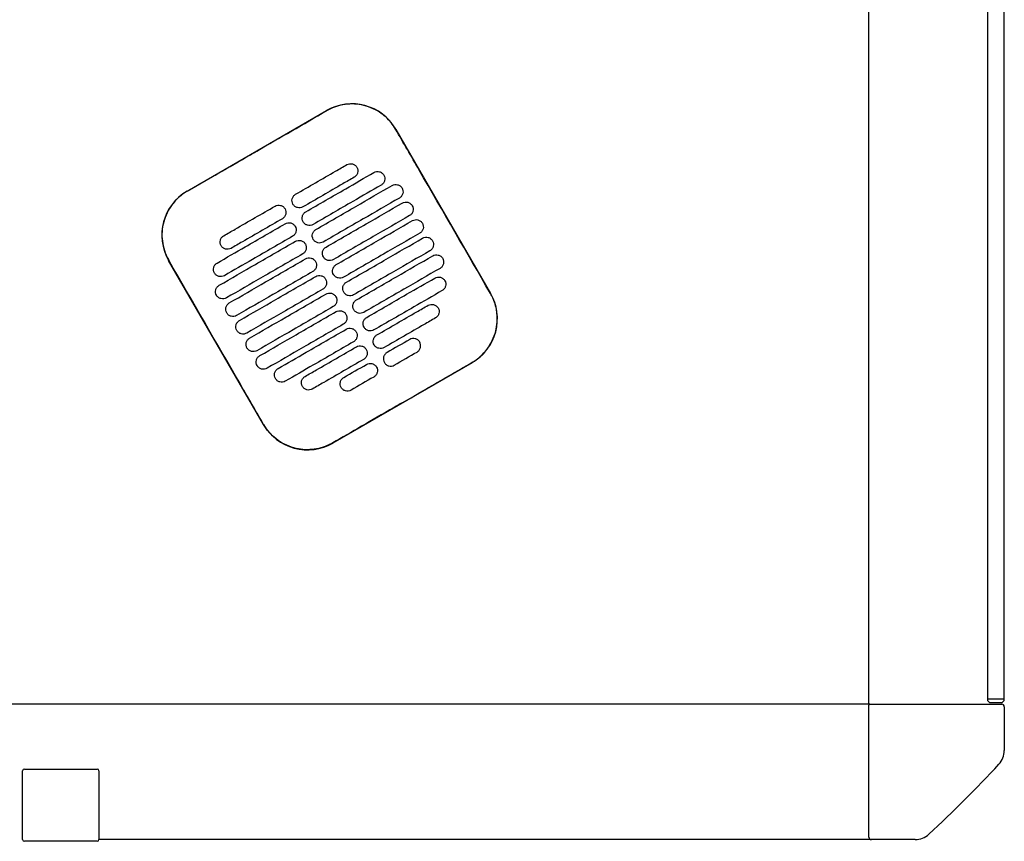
# Model space of a CAD drawing. Header units: metres. Extents: x 15.2 to 54.2, y -39.7 to 1.1.
# Tile 88 of 256: x 30.731 to 31.312, y -31.733 to -31.247. Entities that reach past the tile are written whole.
import ezdxf

# ---------------------------------------------------------------- set-up
doc = ezdxf.new("R2010")
doc.units = ezdxf.units.M
doc.header["$MEASUREMENT"] = 0
doc.layers.add('2D', color=252, linetype='Continuous')

# ---------------------------------------------------------------- blocks, each defined once
blk = doc.blocks.new('2D_QYOS_400')
for p, q in [((1.96999, -1.85795), (1.96999, -0.08)), ((2.03998, -0.97098), (2.03998, -1.85498)), ((2.03998, -0.97098), (2.03998, -1.85498)), ((2.04998, -1.85498), (2.04998, -0.97098)), ((2.04998, -1.85498), (2.04998, -0.97098)), ((1.56723, -1.5547), (1.64949, -1.50718)), ((1.69048, -1.51815), (1.7465, -1.61513)), ((1.61228, -1.69267), (1.55626, -1.59568)), ((1.73553, -1.65612), (1.65327, -1.70364)), ((2.04198, -1.85498), (2.03998, -1.85498)), ((2.04198, -1.85498), (2.03998, -1.85498)), ((2.04798, -1.85498), (2.04198, -1.85498)), ((2.04798, -1.85498), (2.04198, -1.85498)), ((2.04998, -1.85498), (2.04798, -1.85498)), ((2.04998, -1.85498), (2.04798, -1.85498)), ((1.97049, -1.85795), (0.0795, -1.85795)), ((1.96999, -1.93645), (1.96999, -1.85845)), ((1.97049, -1.85795), (2.04849, -1.85795)), ((2.04198, -1.85698), (2.04798, -1.85698)), ((2.04198, -1.85698), (2.04798, -1.85698)), ((2.04999, -1.85945), (2.04999, -1.88526)), ((1.47104, -1.89624), (1.51404, -1.89624)), ((1.51404, -1.89624), (1.51404, -1.89624)), ((1.47004, -1.93794), (1.47004, -1.89724)), ((1.47004, -1.93794), (1.47004, -1.89724)), ((1.51504, -1.89724), (1.51504, -1.93794)), ((1.51504, -1.89724), (1.51504, -1.93794)), ((1.51404, -1.93894), (1.47104, -1.93894)), ((1.51404, -1.93894), (1.51404, -1.93894)), ((1.97149, -1.93795), (1.51504, -1.93794)), ((1.9973, -1.93795), (1.97149, -1.93795))]:
    blk.add_line(p, q)
for centre, radius, start, end in [((1.6645, -1.53316), 0.03, 30.01349, 120.01349), ((1.58224, -1.58068), 0.03, 120.01349, 210.01349), ((1.72052, -1.63014), 0.03, 300.01349, 30.01349), ((1.63826, -1.67766), 0.03, 210.01349, 300.01349), ((2.04198, -1.85498), 0.002, 180, 270), ((2.04198, -1.85498), 0.002, 180, 270), ((2.04798, -1.85498), 0.002, 270, 0), ((2.04798, -1.85498), 0.002, 270, 0), ((1.97049, -1.85845), 0.0005, 90, 180), ((2.04849, -1.85945), 0.0015, 0, 90), ((2.03799, -1.88526), 0.012, 317.12151, 0), ((1.47104, -1.89724), 0.001, 90, 180), ((1.47104, -1.89724), 0.001, 90, 180), ((1.51404, -1.89724), 0.001, 0, 90), ((1.51404, -1.89724), 0.001, 360, 90), ((1.46842, -1.35638), 0.78926, 312.87849, 317.12151), ((1.97149, -1.93645), 0.0015, 180, 270), ((1.9973, -1.92595), 0.012, 270, 312.87849), ((1.47104, -1.93794), 0.001, 180, 270), ((1.47104, -1.93794), 0.001, 180, 270), ((1.51404, -1.93794), 0.001, 270, 360), ((1.51404, -1.93794), 0.001, 270, 0)]:
    blk.add_arc(centre, radius, start, end)
for points, knots in [([(1.69038, -1.51821), (1.68958, -1.51682), (1.68867, -1.51549), (1.68573, -1.51189), (1.68345, -1.50984), (1.67766, -1.50604), (1.67404, -1.50456), (1.66659, -1.50311), (1.66285, -1.50308), (1.65581, -1.50435), (1.65254, -1.50555), (1.64955, -1.50728)], [12.978915, 12.978915, 12.978915, 12.978915, 13.461173, 13.461173, 14.374287, 14.374287, 15.53872, 15.53872, 16.650066, 16.650066, 17.687358, 17.687358, 17.687358, 17.687358]), ([(1.7464, -1.61519), (1.73236, -1.5909), (1.71832, -1.5666), (1.69966, -1.53427), (1.69502, -1.52624), (1.69038, -1.51821)], [1.133412, 1.133412, 1.133412, 1.133412, 2.681586, 2.681586, 3.193366, 3.193366, 3.193366, 3.193366]), ([(1.56729, -1.5548), (1.57788, -1.54868), (1.58891, -1.54232), (1.60438, -1.53338), (1.60642, -1.5322), (1.60842, -1.53105)], [-21.78268, -21.78268, -21.78268, -21.78268, -17.142885, -17.142885, -16.423665, -16.423665, -16.423665, -16.423665]), ([(1.63128, -1.55662), (1.63914, -1.55208), (1.64701, -1.54753), (1.65712, -1.5417), (1.65935, -1.5404), (1.66159, -1.53911)], [0.699452, 0.699452, 0.699452, 0.699452, 3.425217, 3.425217, 4.200582, 4.200582, 4.200582, 4.200582]), ([(1.66159, -1.53911), (1.66202, -1.53887), (1.66256, -1.53865), (1.66374, -1.5385), (1.6643, -1.53854), (1.66537, -1.53882), (1.66589, -1.53907), (1.66685, -1.5398), (1.66722, -1.54026), (1.66746, -1.54069)], [-0.5513873, -0.5513873, -0.5513873, -0.5513873, -0.4031046, -0.4031046, -0.2776919, -0.2776919, -0.1471638, -0.1471638, 0, 0, 0, 0]), ([(1.66746, -1.54069), (1.66771, -1.54111), (1.66793, -1.54166), (1.66807, -1.54285), (1.66804, -1.5434), (1.66776, -1.54448), (1.6675, -1.54499), (1.66678, -1.54595), (1.66632, -1.54631), (1.66589, -1.54656)], [-0.5553355, -0.5553355, -0.5553355, -0.5553355, -0.4045594, -0.4045594, -0.278267, -0.278267, -0.1472206, -0.1472206, 0, 0, 0, 0]), ([(1.66589, -1.54656), (1.66366, -1.54785), (1.66142, -1.54914), (1.65131, -1.55498), (1.64345, -1.55953), (1.63558, -1.56407)], [2.649916, 2.649916, 2.649916, 2.649916, 3.425249, 3.425249, 6.151046, 6.151046, 6.151046, 6.151046]), ([(1.63728, -1.56701), (1.64515, -1.56247), (1.65301, -1.55792), (1.66644, -1.55017), (1.672, -1.54696), (1.67755, -1.54375)], [0.699452, 0.699452, 0.699452, 0.699452, 3.42526, 3.42526, 5.350619, 5.350619, 5.350619, 5.350619]), ([(1.67755, -1.54375), (1.67798, -1.54351), (1.67852, -1.54329), (1.67971, -1.54314), (1.68026, -1.54318), (1.68133, -1.54346), (1.68185, -1.54371), (1.68281, -1.54444), (1.68318, -1.5449), (1.68342, -1.54532)], [-0.5514247, -0.5514247, -0.5514247, -0.5514247, -0.4031161, -0.4031161, -0.2776965, -0.2776965, -0.1471644, -0.1471644, 0, 0, 0, 0]), ([(1.68342, -1.54532), (1.68367, -1.54575), (1.68389, -1.5463), (1.68403, -1.54749), (1.684, -1.54804), (1.68372, -1.54911), (1.68346, -1.54963), (1.68274, -1.55059), (1.68228, -1.55095), (1.68185, -1.5512)], [-0.5553006, -0.5553006, -0.5553006, -0.5553006, -0.4045498, -0.4045498, -0.2782639, -0.2782639, -0.1472208, -0.1472208, 0, 0, 0, 0]), ([(1.68185, -1.5512), (1.6763, -1.55441), (1.67074, -1.55762), (1.65732, -1.56537), (1.64945, -1.56992), (1.64158, -1.57446)], [1.499949, 1.499949, 1.499949, 1.499949, 3.425284, 3.425284, 6.151116, 6.151116, 6.151116, 6.151116]), ([(1.64328, -1.57741), (1.65115, -1.57286), (1.65902, -1.56832), (1.67403, -1.55964), (1.68117, -1.55552), (1.68832, -1.55139)], [0.699452, 0.699452, 0.699452, 0.699452, 3.425292, 3.425292, 5.900643, 5.900643, 5.900643, 5.900643]), ([(1.68832, -1.55139), (1.68874, -1.55115), (1.68929, -1.55093), (1.69047, -1.55078), (1.69102, -1.55082), (1.6921, -1.5511), (1.69262, -1.55135), (1.69358, -1.55208), (1.69394, -1.55254), (1.69419, -1.55296)], [-0.5514376, -0.5514376, -0.5514376, -0.5514376, -0.4031217, -0.4031217, -0.2776979, -0.2776979, -0.1471642, -0.1471642, 0, 0, 0, 0]), ([(1.69419, -1.55296), (1.69443, -1.55339), (1.69465, -1.55394), (1.6948, -1.55513), (1.69476, -1.55568), (1.69448, -1.55675), (1.69423, -1.55727), (1.6935, -1.55823), (1.69304, -1.55859), (1.69262, -1.55884)], [-0.5552879, -0.5552879, -0.5552879, -0.5552879, -0.4045447, -0.4045447, -0.2782629, -0.2782629, -0.1472212, -0.1472212, 0, 0, 0, 0]), ([(1.56729, -1.5548), (1.56601, -1.55554), (1.56478, -1.55637), (1.56163, -1.55888), (1.55985, -1.56071), (1.55832, -1.56274), (1.55603, -1.5658), (1.55434, -1.56928), (1.55237, -1.57667), (1.5521, -1.58052), (1.55304, -1.58814), (1.55424, -1.59185), (1.5562, -1.59536), (1.55628, -1.59549), (1.55636, -1.59563)], [17.619777, 17.619777, 17.619777, 17.619777, 18.064718, 18.064718, 18.827754, 18.827754, 18.827754, 19.97637, 19.97637, 21.122539, 21.122539, 22.281306, 22.281306, 22.328075, 22.328075, 22.328075, 22.328075]), ([(1.62971, -1.5625), (1.62946, -1.56207), (1.62924, -1.56152), (1.6291, -1.56033), (1.62913, -1.55978), (1.62941, -1.55871), (1.62967, -1.55819), (1.63039, -1.55723), (1.63085, -1.55687), (1.63128, -1.55662)], [-0.5553984, -0.5553984, -0.5553984, -0.5553984, -0.4045681, -0.4045681, -0.278271, -0.278271, -0.1472202, -0.1472202, 0, 0, 0, 0]), ([(1.69262, -1.55884), (1.68548, -1.56296), (1.67833, -1.56709), (1.66332, -1.57576), (1.65545, -1.58031), (1.64758, -1.58485)], [0.949972, 0.949972, 0.949972, 0.949972, 3.425307, 3.425307, 6.151164, 6.151164, 6.151164, 6.151164]), ([(1.58885, -1.58113), (1.59108, -1.57984), (1.59332, -1.57855), (1.60343, -1.57271), (1.6113, -1.56817), (1.61916, -1.56362)], [2.649852, 2.649852, 2.649852, 2.649852, 3.425217, 3.425217, 6.150982, 6.150982, 6.150982, 6.150982]), ([(1.61916, -1.56362), (1.61959, -1.56338), (1.62013, -1.56316), (1.62132, -1.56301), (1.62187, -1.56305), (1.62294, -1.56333), (1.62346, -1.56358), (1.62442, -1.56431), (1.62479, -1.56477), (1.62503, -1.5652)], [-0.5512944, -0.5512944, -0.5512944, -0.5512944, -0.4030833, -0.4030833, -0.2776787, -0.2776787, -0.1471599, -0.1471599, 0, 0, 0, 0]), ([(1.63558, -1.56407), (1.63515, -1.56431), (1.63461, -1.56453), (1.63343, -1.56468), (1.63287, -1.56464), (1.6318, -1.56436), (1.63128, -1.56411), (1.63032, -1.56338), (1.62995, -1.56292), (1.62971, -1.5625)], [-0.551307, -0.551307, -0.551307, -0.551307, -0.4030846, -0.4030846, -0.2776802, -0.2776802, -0.1471604, -0.1471604, 0, 0, 0, 0]), ([(1.64928, -1.5878), (1.65715, -1.58325), (1.66502, -1.57871), (1.68003, -1.57003), (1.68718, -1.56591), (1.69432, -1.56178)], [0.699452, 0.699452, 0.699452, 0.699452, 3.425313, 3.425313, 5.900643, 5.900643, 5.900643, 5.900643]), ([(1.69432, -1.56178), (1.69474, -1.56154), (1.69529, -1.56132), (1.69647, -1.56117), (1.69703, -1.56121), (1.6981, -1.56149), (1.69862, -1.56174), (1.69958, -1.56247), (1.69994, -1.56293), (1.70019, -1.56336)], [-0.5514273, -0.5514273, -0.5514273, -0.5514273, -0.4031209, -0.4031209, -0.2776962, -0.2776962, -0.1471634, -0.1471634, 0, 0, 0, 0]), ([(1.70019, -1.56336), (1.70043, -1.56378), (1.70065, -1.56433), (1.7008, -1.56552), (1.70077, -1.56607), (1.70048, -1.56715), (1.70023, -1.56766), (1.6995, -1.56862), (1.69905, -1.56898), (1.69862, -1.56923)], [-0.5552955, -0.5552955, -0.5552955, -0.5552955, -0.4045438, -0.4045438, -0.2782634, -0.2782634, -0.1472215, -0.1472215, 0, 0, 0, 0]), ([(1.62503, -1.5652), (1.62528, -1.56562), (1.6255, -1.56617), (1.62565, -1.56736), (1.62561, -1.56791), (1.62533, -1.56899), (1.62508, -1.5695), (1.62435, -1.57046), (1.62389, -1.57082), (1.62346, -1.57107)], [-0.555416, -0.555416, -0.555416, -0.555416, -0.4045716, -0.4045716, -0.2782736, -0.2782736, -0.1472211, -0.1472211, 0, 0, 0, 0]), ([(1.63571, -1.57289), (1.63547, -1.57246), (1.63525, -1.57191), (1.6351, -1.57072), (1.63513, -1.57017), (1.63542, -1.5691), (1.63567, -1.56858), (1.6364, -1.56762), (1.63685, -1.56726), (1.63728, -1.56701)], [-0.5553839, -0.5553839, -0.5553839, -0.5553839, -0.4045626, -0.4045626, -0.2782686, -0.2782686, -0.1472195, -0.1472195, 0, 0, 0, 0]), ([(1.69862, -1.56923), (1.69148, -1.57335), (1.68433, -1.57748), (1.66932, -1.58615), (1.66145, -1.5907), (1.65359, -1.59524)], [0.949998, 0.949998, 0.949998, 0.949998, 3.42532, 3.42532, 6.151189, 6.151189, 6.151189, 6.151189]), ([(1.58489, -1.59728), (1.59045, -1.59407), (1.59601, -1.59086), (1.60943, -1.5831), (1.6173, -1.57856), (1.62517, -1.57401)], [1.499901, 1.499901, 1.499901, 1.499901, 3.42526, 3.42526, 6.151068, 6.151068, 6.151068, 6.151068]), ([(1.62346, -1.57107), (1.6156, -1.57561), (1.60773, -1.58016), (1.59762, -1.586), (1.59539, -1.58729), (1.59315, -1.58858)], [0.699452, 0.699452, 0.699452, 0.699452, 3.425249, 3.425249, 4.200582, 4.200582, 4.200582, 4.200582]), ([(1.62517, -1.57401), (1.62559, -1.57377), (1.62614, -1.57355), (1.62732, -1.5734), (1.62787, -1.57344), (1.62895, -1.57372), (1.62947, -1.57397), (1.63042, -1.5747), (1.63079, -1.57516), (1.63103, -1.57559)], [-0.5513075, -0.5513075, -0.5513075, -0.5513075, -0.4030857, -0.4030857, -0.2776792, -0.2776792, -0.1471593, -0.1471593, 0, 0, 0, 0]), ([(1.63103, -1.57559), (1.63128, -1.57601), (1.6315, -1.57656), (1.63165, -1.57775), (1.63161, -1.5783), (1.63133, -1.57938), (1.63108, -1.57989), (1.63035, -1.58085), (1.62989, -1.58121), (1.62947, -1.58146)], [-0.5553971, -0.5553971, -0.5553971, -0.5553971, -0.4045652, -0.4045652, -0.2782705, -0.2782705, -0.1472202, -0.1472202, 0, 0, 0, 0]), ([(1.64158, -1.57446), (1.64116, -1.57471), (1.64061, -1.57492), (1.63943, -1.57507), (1.63887, -1.57504), (1.6378, -1.57475), (1.63728, -1.5745), (1.63632, -1.57377), (1.63596, -1.57331), (1.63571, -1.57289)], [-0.551317, -0.551317, -0.551317, -0.551317, -0.4030867, -0.4030867, -0.2776803, -0.2776803, -0.1471597, -0.1471597, 0, 0, 0, 0]), ([(1.65529, -1.59819), (1.66315, -1.59364), (1.67102, -1.5891), (1.68603, -1.58043), (1.69318, -1.5763), (1.70032, -1.57217)], [0.699452, 0.699452, 0.699452, 0.699452, 3.425322, 3.425322, 5.900643, 5.900643, 5.900643, 5.900643]), ([(1.70032, -1.57217), (1.70075, -1.57193), (1.70129, -1.57171), (1.70248, -1.57156), (1.70303, -1.5716), (1.7041, -1.57188), (1.70462, -1.57213), (1.70558, -1.57286), (1.70595, -1.57332), (1.70619, -1.57375)], [-0.5514137, -0.5514137, -0.5514137, -0.5514137, -0.4031194, -0.4031194, -0.2776944, -0.2776944, -0.1471627, -0.1471627, 0, 0, 0, 0]), ([(1.70619, -1.57375), (1.70644, -1.57417), (1.70666, -1.57472), (1.7068, -1.57591), (1.70677, -1.57646), (1.70649, -1.57754), (1.70623, -1.57805), (1.70551, -1.57901), (1.70505, -1.57937), (1.70462, -1.57962)], [-0.5553078, -0.5553078, -0.5553078, -0.5553078, -0.4045446, -0.4045446, -0.2782647, -0.2782647, -0.147222, -0.147222, 0, 0, 0, 0]), ([(1.58728, -1.58701), (1.58704, -1.58658), (1.58682, -1.58603), (1.58667, -1.58484), (1.5867, -1.58429), (1.58698, -1.58322), (1.58724, -1.5827), (1.58796, -1.58174), (1.58842, -1.58138), (1.58885, -1.58113)], [-0.5554179, -0.5554179, -0.5554179, -0.5554179, -0.4045683, -0.4045683, -0.2782761, -0.2782761, -0.1472238, -0.1472238, 0, 0, 0, 0]), ([(1.62947, -1.58146), (1.6216, -1.586), (1.61373, -1.59055), (1.60031, -1.5983), (1.59475, -1.60151), (1.58919, -1.60472)], [0.699452, 0.699452, 0.699452, 0.699452, 3.425284, 3.425284, 5.350619, 5.350619, 5.350619, 5.350619]), ([(1.64171, -1.58328), (1.64147, -1.58285), (1.64125, -1.5823), (1.6411, -1.58111), (1.64114, -1.58056), (1.64142, -1.57949), (1.64167, -1.57897), (1.6424, -1.57802), (1.64286, -1.57765), (1.64328, -1.57741)], [-0.5553742, -0.5553742, -0.5553742, -0.5553742, -0.4045587, -0.4045587, -0.278267, -0.278267, -0.1472191, -0.1472191, 0, 0, 0, 0]), ([(1.70462, -1.57962), (1.69748, -1.58375), (1.69034, -1.58787), (1.67532, -1.59654), (1.66746, -1.60109), (1.65959, -1.60563)], [0.950001, 0.950001, 0.950001, 0.950001, 3.425322, 3.425322, 6.151192, 6.151192, 6.151192, 6.151192]), ([(1.70633, -1.58256), (1.70675, -1.58232), (1.7073, -1.5821), (1.70848, -1.58195), (1.70903, -1.58199), (1.71011, -1.58227), (1.71063, -1.58252), (1.71158, -1.58325), (1.71195, -1.58371), (1.71219, -1.58414)], [-0.5513969, -0.5513969, -0.5513969, -0.5513969, -0.4031172, -0.4031172, -0.2776925, -0.2776925, -0.1471621, -0.1471621, 0, 0, 0, 0]), ([(1.58613, -1.61042), (1.59328, -1.60629), (1.60042, -1.60216), (1.61543, -1.59349), (1.6233, -1.58895), (1.63117, -1.5844)], [0.949941, 0.949941, 0.949941, 0.949941, 3.425291, 3.425291, 6.151132, 6.151132, 6.151132, 6.151132]), ([(1.59315, -1.58858), (1.59273, -1.58882), (1.59218, -1.58904), (1.591, -1.58919), (1.59044, -1.58915), (1.58937, -1.58887), (1.58885, -1.58862), (1.58789, -1.58789), (1.58752, -1.58743), (1.58728, -1.58701)], [-0.5513007, -0.5513007, -0.5513007, -0.5513007, -0.4030941, -0.4030941, -0.2776814, -0.2776814, -0.1471603, -0.1471603, 0, 0, 0, 0]), ([(1.63117, -1.5844), (1.63159, -1.58416), (1.63214, -1.58394), (1.63332, -1.58379), (1.63387, -1.58383), (1.63495, -1.58411), (1.63547, -1.58436), (1.63643, -1.58509), (1.63679, -1.58555), (1.63704, -1.58598)], [-0.5513173, -0.5513173, -0.5513173, -0.5513173, -0.4030875, -0.4030875, -0.2776797, -0.2776797, -0.147159, -0.147159, 0, 0, 0, 0]), ([(1.63704, -1.58598), (1.63728, -1.5864), (1.6375, -1.58695), (1.63765, -1.58814), (1.63761, -1.58869), (1.63733, -1.58977), (1.63708, -1.59028), (1.63635, -1.59124), (1.63589, -1.5916), (1.63547, -1.59185)], [-0.555383, -0.555383, -0.555383, -0.555383, -0.4045605, -0.4045605, -0.2782682, -0.2782682, -0.1472195, -0.1472195, 0, 0, 0, 0]), ([(1.64758, -1.58485), (1.64716, -1.5851), (1.64661, -1.58531), (1.64543, -1.58546), (1.64488, -1.58543), (1.6438, -1.58515), (1.64328, -1.58489), (1.64232, -1.58416), (1.64196, -1.5837), (1.64171, -1.58328)], [-0.5513236, -0.5513236, -0.5513236, -0.5513236, -0.4030881, -0.4030881, -0.2776804, -0.2776804, -0.1471592, -0.1471592, 0, 0, 0, 0]), ([(1.64772, -1.59367), (1.64747, -1.59325), (1.64725, -1.59269), (1.6471, -1.59151), (1.64714, -1.59095), (1.64742, -1.58988), (1.64767, -1.58936), (1.6484, -1.58841), (1.64886, -1.58804), (1.64928, -1.5878)], [-0.5553693, -0.5553693, -0.5553693, -0.5553693, -0.4045566, -0.4045566, -0.2782661, -0.2782661, -0.1472189, -0.1472189, 0, 0, 0, 0]), ([(1.66129, -1.60858), (1.66916, -1.60403), (1.67702, -1.59949), (1.69204, -1.59082), (1.69918, -1.58669), (1.70633, -1.58256)], [0.699452, 0.699452, 0.699452, 0.699452, 3.425321, 3.425321, 5.900643, 5.900643, 5.900643, 5.900643]), ([(1.71219, -1.58414), (1.71244, -1.58456), (1.71266, -1.58511), (1.71281, -1.5863), (1.71277, -1.58685), (1.71249, -1.58793), (1.71224, -1.58844), (1.71151, -1.5894), (1.71105, -1.58976), (1.71063, -1.59001)], [-0.5553248, -0.5553248, -0.5553248, -0.5553248, -0.4045472, -0.4045472, -0.2782668, -0.2782668, -0.1472227, -0.1472227, 0, 0, 0, 0]), ([(1.63547, -1.59185), (1.6276, -1.59639), (1.61973, -1.60094), (1.60472, -1.60961), (1.59758, -1.61374), (1.59043, -1.61787)], [0.699452, 0.699452, 0.699452, 0.699452, 3.425308, 3.425308, 5.900643, 5.900643, 5.900643, 5.900643]), ([(1.65359, -1.59524), (1.65316, -1.59549), (1.65261, -1.5957), (1.65143, -1.59585), (1.65088, -1.59582), (1.6498, -1.59554), (1.64929, -1.59528), (1.64833, -1.59455), (1.64796, -1.59409), (1.64772, -1.59367)], [-0.5513269, -0.5513269, -0.5513269, -0.5513269, -0.403089, -0.403089, -0.2776804, -0.2776804, -0.1471589, -0.1471589, 0, 0, 0, 0]), ([(1.71063, -1.59001), (1.70348, -1.59414), (1.69634, -1.59826), (1.68133, -1.60694), (1.67346, -1.61148), (1.66559, -1.61603)], [0.949982, 0.949982, 0.949982, 0.949982, 3.425312, 3.425312, 6.151173, 6.151173, 6.151173, 6.151173]), ([(1.66729, -1.61897), (1.67516, -1.61442), (1.68303, -1.60988), (1.69804, -1.60121), (1.70518, -1.59708), (1.71233, -1.59295)], [0.699452, 0.699452, 0.699452, 0.699452, 3.425308, 3.425308, 5.900643, 5.900643, 5.900643, 5.900643]), ([(1.71233, -1.59295), (1.71275, -1.59271), (1.7133, -1.59249), (1.71448, -1.59234), (1.71503, -1.59238), (1.71611, -1.59266), (1.71663, -1.59291), (1.71759, -1.59364), (1.71795, -1.5941), (1.7182, -1.59453)], [-0.5513769, -0.5513769, -0.5513769, -0.5513769, -0.4031143, -0.4031143, -0.2776905, -0.2776905, -0.1471617, -0.1471617, 0, 0, 0, 0]), ([(1.61238, -1.69261), (1.60782, -1.68472), (1.60309, -1.67652), (1.58444, -1.64421), (1.5704, -1.61992), (1.55636, -1.59563)], [-3.18138, -3.18138, -3.18138, -3.18138, -2.673929, -2.673929, -1.133377, -1.133377, -1.133377, -1.133377]), ([(1.58332, -1.60315), (1.58308, -1.60273), (1.58286, -1.60217), (1.58271, -1.60099), (1.58275, -1.60043), (1.58303, -1.59936), (1.58328, -1.59884), (1.58401, -1.59789), (1.58447, -1.59752), (1.58489, -1.59728)], [-0.5553798, -0.5553798, -0.5553798, -0.5553798, -0.4045588, -0.4045588, -0.278273, -0.278273, -0.147224, -0.147224, 0, 0, 0, 0]), ([(1.59213, -1.62081), (1.59928, -1.61668), (1.60642, -1.61256), (1.62143, -1.60388), (1.6293, -1.59934), (1.63717, -1.59479)], [0.949982, 0.949982, 0.949982, 0.949982, 3.425312, 3.425312, 6.151173, 6.151173, 6.151173, 6.151173]), ([(1.63717, -1.59479), (1.63759, -1.59455), (1.63814, -1.59433), (1.63932, -1.59418), (1.63988, -1.59422), (1.64095, -1.5945), (1.64147, -1.59475), (1.64243, -1.59548), (1.64279, -1.59594), (1.64304, -1.59637)], [-0.5513238, -0.5513238, -0.5513238, -0.5513238, -0.4030887, -0.4030887, -0.27768, -0.27768, -0.1471588, -0.1471588, 0, 0, 0, 0]), ([(1.64304, -1.59637), (1.64328, -1.59679), (1.6435, -1.59734), (1.64365, -1.59853), (1.64362, -1.59908), (1.64333, -1.60016), (1.64308, -1.60068), (1.64235, -1.60163), (1.6419, -1.602), (1.64147, -1.60224)], [-0.5553737, -0.5553737, -0.5553737, -0.5553737, -0.4045574, -0.4045574, -0.2782667, -0.2782667, -0.1472191, -0.1472191, 0, 0, 0, 0]), ([(1.65372, -1.60406), (1.65347, -1.60364), (1.65325, -1.60309), (1.65311, -1.6019), (1.65314, -1.60134), (1.65342, -1.60027), (1.65368, -1.59975), (1.6544, -1.5988), (1.65486, -1.59843), (1.65529, -1.59819)], [-0.5553691, -0.5553691, -0.5553691, -0.5553691, -0.4045561, -0.4045561, -0.278266, -0.278266, -0.1472189, -0.1472189, 0, 0, 0, 0]), ([(1.7182, -1.59453), (1.71844, -1.59495), (1.71866, -1.5955), (1.71881, -1.59669), (1.71877, -1.59724), (1.71849, -1.59832), (1.71824, -1.59883), (1.71751, -1.59979), (1.71705, -1.60015), (1.71663, -1.6004)], [-0.5553464, -0.5553464, -0.5553464, -0.5553464, -0.4045515, -0.4045515, -0.2782697, -0.2782697, -0.1472236, -0.1472236, 0, 0, 0, 0]), ([(1.58919, -1.60472), (1.58877, -1.60497), (1.58822, -1.60519), (1.58704, -1.60533), (1.58649, -1.6053), (1.58541, -1.60502), (1.58489, -1.60476), (1.58393, -1.60403), (1.58357, -1.60357), (1.58332, -1.60315)], [-0.5513421, -0.5513421, -0.5513421, -0.5513421, -0.4031061, -0.4031061, -0.2776864, -0.2776864, -0.147161, -0.147161, 0, 0, 0, 0]), ([(1.64147, -1.60224), (1.6336, -1.60679), (1.62574, -1.61133), (1.61072, -1.62), (1.60358, -1.62413), (1.59644, -1.62826)], [0.699452, 0.699452, 0.699452, 0.699452, 3.425321, 3.425321, 5.900643, 5.900643, 5.900643, 5.900643]), ([(1.59814, -1.6312), (1.60528, -1.62707), (1.61242, -1.62295), (1.62744, -1.61427), (1.6353, -1.60973), (1.64317, -1.60518)], [0.950001, 0.950001, 0.950001, 0.950001, 3.425322, 3.425322, 6.151192, 6.151192, 6.151192, 6.151192]), ([(1.64317, -1.60518), (1.6436, -1.60494), (1.64414, -1.60472), (1.64533, -1.60457), (1.64588, -1.60461), (1.64695, -1.60489), (1.64747, -1.60514), (1.64843, -1.60588), (1.6488, -1.60634), (1.64904, -1.60676)], [-0.551327, -0.551327, -0.551327, -0.551327, -0.4030892, -0.4030892, -0.2776802, -0.2776802, -0.1471588, -0.1471588, 0, 0, 0, 0]), ([(1.65959, -1.60563), (1.65916, -1.60588), (1.65862, -1.6061), (1.65744, -1.60624), (1.65688, -1.60621), (1.65581, -1.60593), (1.65529, -1.60567), (1.65433, -1.60494), (1.65396, -1.60448), (1.65372, -1.60406)], [-0.551327, -0.551327, -0.551327, -0.551327, -0.4030892, -0.4030892, -0.2776802, -0.2776802, -0.1471588, -0.1471588, 0, 0, 0, 0]), ([(1.71663, -1.6004), (1.70948, -1.60453), (1.70234, -1.60865), (1.68733, -1.61733), (1.67946, -1.62187), (1.67159, -1.62642)], [0.949941, 0.949941, 0.949941, 0.949941, 3.425292, 3.425292, 6.151132, 6.151132, 6.151132, 6.151132]), ([(1.71357, -1.6061), (1.71399, -1.60585), (1.71454, -1.60563), (1.71572, -1.60548), (1.71627, -1.60552), (1.71735, -1.6058), (1.71787, -1.60605), (1.71883, -1.60679), (1.71919, -1.60725), (1.71944, -1.60767)], [-0.551342, -0.551342, -0.551342, -0.551342, -0.4031061, -0.4031061, -0.2776864, -0.2776864, -0.147161, -0.147161, 0, 0, 0, 0]), ([(1.58456, -1.61629), (1.58432, -1.61587), (1.5841, -1.61532), (1.58395, -1.61413), (1.58399, -1.61358), (1.58427, -1.6125), (1.58452, -1.61198), (1.58525, -1.61103), (1.58571, -1.61066), (1.58613, -1.61042)], [-0.5553462, -0.5553462, -0.5553462, -0.5553462, -0.4045514, -0.4045514, -0.2782696, -0.2782696, -0.1472236, -0.1472236, 0, 0, 0, 0]), ([(1.64904, -1.60676), (1.64929, -1.60718), (1.64951, -1.60773), (1.64965, -1.60892), (1.64962, -1.60948), (1.64934, -1.61055), (1.64908, -1.61107), (1.64836, -1.61202), (1.6479, -1.61239), (1.64747, -1.61263)], [-0.5553691, -0.5553691, -0.5553691, -0.5553691, -0.4045561, -0.4045561, -0.278266, -0.278266, -0.1472189, -0.1472189, 0, 0, 0, 0]), ([(1.65972, -1.61445), (1.65948, -1.61403), (1.65926, -1.61348), (1.65911, -1.61229), (1.65914, -1.61173), (1.65943, -1.61066), (1.65968, -1.61014), (1.66041, -1.60919), (1.66086, -1.60882), (1.66129, -1.60858)], [-0.5553737, -0.5553737, -0.5553737, -0.5553737, -0.4045574, -0.4045574, -0.2782667, -0.2782667, -0.1472191, -0.1472191, 0, 0, 0, 0]), ([(1.67329, -1.62936), (1.68116, -1.62482), (1.68903, -1.62027), (1.70245, -1.61252), (1.70801, -1.60931), (1.71357, -1.6061)], [0.699452, 0.699452, 0.699452, 0.699452, 3.425284, 3.425284, 5.350619, 5.350619, 5.350619, 5.350619]), ([(1.71944, -1.60767), (1.71968, -1.60809), (1.7199, -1.60864), (1.72005, -1.60983), (1.72001, -1.61039), (1.71973, -1.61146), (1.71948, -1.61198), (1.71875, -1.61293), (1.71829, -1.6133), (1.71787, -1.61354)], [-0.55538, -0.55538, -0.55538, -0.55538, -0.4045589, -0.4045589, -0.278273, -0.278273, -0.147224, -0.147224, 0, 0, 0, 0]), ([(1.59043, -1.61787), (1.59001, -1.61811), (1.58946, -1.61833), (1.58828, -1.61848), (1.58773, -1.61844), (1.58665, -1.61816), (1.58613, -1.61791), (1.58517, -1.61717), (1.58481, -1.61672), (1.58456, -1.61629)], [-0.551377, -0.551377, -0.551377, -0.551377, -0.4031143, -0.4031143, -0.2776905, -0.2776905, -0.1471617, -0.1471617, 0, 0, 0, 0]), ([(1.64747, -1.61263), (1.63961, -1.61718), (1.63174, -1.62172), (1.61673, -1.63039), (1.60958, -1.63452), (1.60244, -1.63865)], [0.699452, 0.699452, 0.699452, 0.699452, 3.425322, 3.425322, 5.900643, 5.900643, 5.900643, 5.900643]), ([(1.60414, -1.64159), (1.61128, -1.63746), (1.61843, -1.63334), (1.63344, -1.62467), (1.64131, -1.62012), (1.64918, -1.61558)], [0.949998, 0.949998, 0.949998, 0.949998, 3.42532, 3.42532, 6.151189, 6.151189, 6.151189, 6.151189]), ([(1.64918, -1.61558), (1.6496, -1.61533), (1.65015, -1.61511), (1.65133, -1.61497), (1.65188, -1.615), (1.65296, -1.61528), (1.65348, -1.61554), (1.65443, -1.61627), (1.6548, -1.61673), (1.65504, -1.61715)], [-0.551327, -0.551327, -0.551327, -0.551327, -0.403089, -0.403089, -0.2776804, -0.2776804, -0.1471589, -0.1471589, 0, 0, 0, 0]), ([(1.66559, -1.61603), (1.66517, -1.61627), (1.66462, -1.61649), (1.66344, -1.61664), (1.66288, -1.6166), (1.66181, -1.61632), (1.66129, -1.61607), (1.66033, -1.61533), (1.65997, -1.61487), (1.65972, -1.61445)], [-0.5513238, -0.5513238, -0.5513238, -0.5513238, -0.4030887, -0.4030887, -0.27768, -0.27768, -0.1471588, -0.1471588, 0, 0, 0, 0]), ([(1.71787, -1.61354), (1.71231, -1.61675), (1.70676, -1.61996), (1.69333, -1.62772), (1.68546, -1.63226), (1.6776, -1.63681)], [1.499901, 1.499901, 1.499901, 1.499901, 3.42526, 3.42526, 6.151068, 6.151068, 6.151068, 6.151068]), ([(1.73547, -1.65602), (1.73553, -1.65599), (1.73559, -1.65595), (1.73906, -1.65392), (1.74205, -1.65126), (1.7468, -1.64494), (1.74852, -1.64134), (1.75038, -1.63403), (1.75063, -1.63042), (1.74991, -1.62391), (1.74915, -1.62103), (1.74751, -1.61723), (1.74699, -1.61619), (1.7464, -1.61519)], [8.273299, 8.273299, 8.273299, 8.273299, 8.293543, 8.293543, 9.48086, 9.48086, 10.665623, 10.665623, 11.74288, 11.74288, 12.632334, 12.632334, 12.981673, 12.981673, 12.981673, 12.981673]), ([(1.59057, -1.62668), (1.59032, -1.62626), (1.5901, -1.62571), (1.58995, -1.62452), (1.58999, -1.62397), (1.59027, -1.62289), (1.59052, -1.62237), (1.59125, -1.62142), (1.59171, -1.62106), (1.59213, -1.62081)], [-0.5553245, -0.5553245, -0.5553245, -0.5553245, -0.4045471, -0.4045471, -0.2782667, -0.2782667, -0.1472226, -0.1472226, 0, 0, 0, 0]), ([(1.65504, -1.61715), (1.65529, -1.61757), (1.65551, -1.61812), (1.65566, -1.61931), (1.65562, -1.61987), (1.65534, -1.62094), (1.65509, -1.62146), (1.65436, -1.62241), (1.6539, -1.62278), (1.65348, -1.62302)], [-0.5553693, -0.5553693, -0.5553693, -0.5553693, -0.4045566, -0.4045566, -0.2782661, -0.2782661, -0.1472189, -0.1472189, 0, 0, 0, 0]), ([(1.66572, -1.62484), (1.66548, -1.62442), (1.66526, -1.62387), (1.66511, -1.62268), (1.66515, -1.62213), (1.66543, -1.62105), (1.66568, -1.62053), (1.66641, -1.61958), (1.66687, -1.61921), (1.66729, -1.61897)], [-0.555383, -0.555383, -0.555383, -0.555383, -0.4045604, -0.4045604, -0.2782682, -0.2782682, -0.1472195, -0.1472195, 0, 0, 0, 0]), ([(1.6793, -1.63975), (1.68716, -1.63521), (1.69503, -1.63066), (1.70514, -1.62482), (1.70737, -1.62353), (1.70961, -1.62224)], [0.699452, 0.699452, 0.699452, 0.699452, 3.425249, 3.425249, 4.200582, 4.200582, 4.200582, 4.200582]), ([(1.70961, -1.62224), (1.71004, -1.62199), (1.71058, -1.62178), (1.71176, -1.62163), (1.71232, -1.62166), (1.71339, -1.62195), (1.71391, -1.6222), (1.71487, -1.62293), (1.71524, -1.62339), (1.71548, -1.62381)], [-0.5513007, -0.5513007, -0.5513007, -0.5513007, -0.4030941, -0.4030941, -0.2776814, -0.2776814, -0.1471603, -0.1471603, 0, 0, 0, 0]), ([(1.59644, -1.62826), (1.59601, -1.6285), (1.59546, -1.62872), (1.59428, -1.62887), (1.59373, -1.62883), (1.59265, -1.62855), (1.59214, -1.6283), (1.59118, -1.62757), (1.59081, -1.62711), (1.59057, -1.62668)], [-0.551397, -0.551397, -0.551397, -0.551397, -0.4031173, -0.4031173, -0.2776925, -0.2776925, -0.1471621, -0.1471621, 0, 0, 0, 0]), ([(1.65348, -1.62302), (1.64561, -1.62757), (1.63774, -1.63211), (1.62273, -1.64078), (1.61558, -1.64491), (1.60844, -1.64904)], [0.699452, 0.699452, 0.699452, 0.699452, 3.425313, 3.425313, 5.900643, 5.900643, 5.900643, 5.900643]), ([(1.61014, -1.65198), (1.61729, -1.64786), (1.62443, -1.64373), (1.63944, -1.63506), (1.64731, -1.63051), (1.65518, -1.62597)], [0.949973, 0.949973, 0.949973, 0.949973, 3.425307, 3.425307, 6.151164, 6.151164, 6.151164, 6.151164]), ([(1.65518, -1.62597), (1.6556, -1.62572), (1.65615, -1.6255), (1.65733, -1.62536), (1.65788, -1.62539), (1.65896, -1.62567), (1.65948, -1.62593), (1.66044, -1.62666), (1.6608, -1.62712), (1.66105, -1.62754)], [-0.5513237, -0.5513237, -0.5513237, -0.5513237, -0.4030882, -0.4030882, -0.2776804, -0.2776804, -0.1471592, -0.1471592, 0, 0, 0, 0]), ([(1.66105, -1.62754), (1.66129, -1.62796), (1.66151, -1.62852), (1.66166, -1.6297), (1.66162, -1.63026), (1.66134, -1.63133), (1.66109, -1.63185), (1.66036, -1.6328), (1.6599, -1.63317), (1.65948, -1.63341)], [-0.5553742, -0.5553742, -0.5553742, -0.5553742, -0.4045587, -0.4045587, -0.278267, -0.278267, -0.1472191, -0.1472191, 0, 0, 0, 0]), ([(1.67159, -1.62642), (1.67117, -1.62666), (1.67062, -1.62688), (1.66944, -1.62703), (1.66889, -1.62699), (1.66781, -1.62671), (1.66729, -1.62646), (1.66633, -1.62573), (1.66597, -1.62527), (1.66572, -1.62484)], [-0.5513173, -0.5513173, -0.5513173, -0.5513173, -0.4030875, -0.4030875, -0.2776797, -0.2776797, -0.147159, -0.147159, 0, 0, 0, 0]), ([(1.71548, -1.62381), (1.71573, -1.62424), (1.71595, -1.62479), (1.71609, -1.62598), (1.71606, -1.62653), (1.71578, -1.6276), (1.71552, -1.62812), (1.7148, -1.62907), (1.71434, -1.62944), (1.71391, -1.62969)], [-0.555418, -0.555418, -0.555418, -0.555418, -0.4045683, -0.4045683, -0.2782762, -0.2782762, -0.1472238, -0.1472238, 0, 0, 0, 0]), ([(1.59657, -1.63707), (1.59632, -1.63665), (1.5961, -1.6361), (1.59596, -1.63491), (1.59599, -1.63436), (1.59627, -1.63328), (1.59653, -1.63277), (1.59725, -1.63181), (1.59771, -1.63145), (1.59814, -1.6312)], [-0.5553076, -0.5553076, -0.5553076, -0.5553076, -0.4045445, -0.4045445, -0.2782646, -0.2782646, -0.1472219, -0.1472219, 0, 0, 0, 0]), ([(1.65948, -1.63341), (1.65161, -1.63796), (1.64374, -1.6425), (1.62873, -1.65118), (1.62159, -1.6553), (1.61444, -1.65943)], [0.699452, 0.699452, 0.699452, 0.699452, 3.425292, 3.425292, 5.900643, 5.900643, 5.900643, 5.900643]), ([(1.67173, -1.63523), (1.67148, -1.63481), (1.67126, -1.63426), (1.67111, -1.63307), (1.67115, -1.63252), (1.67143, -1.63144), (1.67168, -1.63092), (1.67241, -1.62997), (1.67287, -1.62961), (1.67329, -1.62936)], [-0.555397, -0.555397, -0.555397, -0.555397, -0.4045652, -0.4045652, -0.2782705, -0.2782705, -0.1472202, -0.1472202, 0, 0, 0, 0]), ([(1.71391, -1.62969), (1.71168, -1.63098), (1.70944, -1.63227), (1.69933, -1.63811), (1.69147, -1.64265), (1.6836, -1.6472)], [2.649852, 2.649852, 2.649852, 2.649852, 3.425217, 3.425217, 6.150983, 6.150983, 6.150983, 6.150983]), ([(1.60244, -1.63865), (1.60201, -1.63889), (1.60147, -1.63911), (1.60029, -1.63926), (1.59973, -1.63922), (1.59866, -1.63894), (1.59814, -1.63869), (1.59718, -1.63796), (1.59681, -1.6375), (1.59657, -1.63707)], [-0.5514139, -0.5514139, -0.5514139, -0.5514139, -0.4031194, -0.4031194, -0.2776944, -0.2776944, -0.1471626, -0.1471626, 0, 0, 0, 0]), ([(1.62091, -1.65962), (1.62646, -1.65641), (1.63202, -1.6532), (1.64544, -1.64545), (1.65331, -1.6409), (1.66118, -1.63636)], [1.499949, 1.499949, 1.499949, 1.499949, 3.425284, 3.425284, 6.151116, 6.151116, 6.151116, 6.151116]), ([(1.66118, -1.63636), (1.6616, -1.63611), (1.66215, -1.6359), (1.66333, -1.63575), (1.66389, -1.63578), (1.66496, -1.63606), (1.66548, -1.63632), (1.66644, -1.63705), (1.6668, -1.63751), (1.66705, -1.63793)], [-0.5513171, -0.5513171, -0.5513171, -0.5513171, -0.4030867, -0.4030867, -0.2776803, -0.2776803, -0.1471597, -0.1471597, 0, 0, 0, 0]), ([(1.66705, -1.63793), (1.66729, -1.63835), (1.66751, -1.63891), (1.66766, -1.64009), (1.66763, -1.64065), (1.66734, -1.64172), (1.66709, -1.64224), (1.66636, -1.64319), (1.66591, -1.64356), (1.66548, -1.6438)], [-0.5553838, -0.5553838, -0.5553838, -0.5553838, -0.4045626, -0.4045626, -0.2782686, -0.2782686, -0.1472195, -0.1472195, 0, 0, 0, 0]), ([(1.6776, -1.63681), (1.67717, -1.63705), (1.67662, -1.63727), (1.67544, -1.63742), (1.67489, -1.63738), (1.67381, -1.6371), (1.6733, -1.63685), (1.67234, -1.63612), (1.67197, -1.63566), (1.67173, -1.63523)], [-0.5513075, -0.5513075, -0.5513075, -0.5513075, -0.4030857, -0.4030857, -0.2776792, -0.2776792, -0.1471593, -0.1471593, 0, 0, 0, 0]), ([(1.67773, -1.64562), (1.67748, -1.6452), (1.67726, -1.64465), (1.67712, -1.64346), (1.67715, -1.64291), (1.67743, -1.64183), (1.67769, -1.64132), (1.67841, -1.64036), (1.67887, -1.64), (1.6793, -1.63975)], [-0.5554159, -0.5554159, -0.5554159, -0.5554159, -0.4045716, -0.4045716, -0.2782736, -0.2782736, -0.1472211, -0.1472211, 0, 0, 0, 0]), ([(1.60257, -1.64746), (1.60233, -1.64704), (1.60211, -1.64649), (1.60196, -1.6453), (1.60199, -1.64475), (1.60228, -1.64367), (1.60253, -1.64316), (1.60326, -1.6422), (1.60371, -1.64184), (1.60414, -1.64159)], [-0.5552953, -0.5552953, -0.5552953, -0.5552953, -0.4045437, -0.4045437, -0.2782634, -0.2782634, -0.1472215, -0.1472215, 0, 0, 0, 0]), ([(1.66548, -1.6438), (1.65761, -1.64835), (1.64975, -1.65289), (1.63632, -1.66065), (1.63076, -1.66386), (1.62521, -1.66707)], [0.699452, 0.699452, 0.699452, 0.699452, 3.42526, 3.42526, 5.350619, 5.350619, 5.350619, 5.350619]), ([(1.66718, -1.64675), (1.66761, -1.6465), (1.66815, -1.64629), (1.66933, -1.64614), (1.66989, -1.64617), (1.67096, -1.64646), (1.67148, -1.64671), (1.67244, -1.64744), (1.67281, -1.6479), (1.67305, -1.64832)], [-0.5513071, -0.5513071, -0.5513071, -0.5513071, -0.4030846, -0.4030846, -0.2776802, -0.2776802, -0.1471604, -0.1471604, 0, 0, 0, 0]), ([(1.6836, -1.6472), (1.68317, -1.64744), (1.68263, -1.64766), (1.68145, -1.64781), (1.68089, -1.64777), (1.67982, -1.64749), (1.6793, -1.64724), (1.67834, -1.64651), (1.67797, -1.64605), (1.67773, -1.64562)], [-0.5512944, -0.5512944, -0.5512944, -0.5512944, -0.4030833, -0.4030833, -0.2776787, -0.2776787, -0.1471599, -0.1471599, 0, 0, 0, 0]), ([(1.7046, -1.64396), (1.70435, -1.64353), (1.70399, -1.64307), (1.70303, -1.64234), (1.70251, -1.64209), (1.70143, -1.64181), (1.70088, -1.64177), (1.6997, -1.64192), (1.69915, -1.64214), (1.69873, -1.64238)], [0, 0, 0, 0, 0.1471602, 0.1471602, 0.2776775, 0.2776775, 0.4030818, 0.4030818, 0.5512681, 0.5512681, 0.5512681, 0.5512681]), ([(1.70303, -1.64983), (1.70346, -1.64958), (1.70391, -1.64922), (1.70464, -1.64827), (1.70489, -1.64775), (1.70517, -1.64667), (1.70521, -1.64612), (1.70506, -1.64493), (1.70484, -1.64438), (1.7046, -1.64396)], [0, 0, 0, 0, 0.147223, 0.147223, 0.2782783, 0.2782783, 0.4045781, 0.4045781, 0.5554474, 0.5554474, 0.5554474, 0.5554474]), ([(1.60844, -1.64904), (1.60802, -1.64928), (1.60747, -1.6495), (1.60629, -1.64965), (1.60573, -1.64961), (1.60466, -1.64933), (1.60414, -1.64908), (1.60318, -1.64835), (1.60282, -1.64789), (1.60257, -1.64746)], [-0.5514274, -0.5514274, -0.5514274, -0.5514274, -0.4031209, -0.4031209, -0.2776962, -0.2776962, -0.1471634, -0.1471634, 0, 0, 0, 0]), ([(1.60857, -1.65785), (1.60833, -1.65743), (1.60811, -1.65688), (1.60796, -1.65569), (1.608, -1.65514), (1.60828, -1.65406), (1.60853, -1.65355), (1.60926, -1.65259), (1.60972, -1.65223), (1.61014, -1.65198)], [-0.5552876, -0.5552876, -0.5552876, -0.5552876, -0.4045446, -0.4045446, -0.2782629, -0.2782629, -0.1472212, -0.1472212, 0, 0, 0, 0]), ([(1.63687, -1.66426), (1.6391, -1.66297), (1.64134, -1.66168), (1.65145, -1.65584), (1.65931, -1.65129), (1.66718, -1.64675)], [2.649916, 2.649916, 2.649916, 2.649916, 3.425249, 3.425249, 6.151046, 6.151046, 6.151046, 6.151046]), ([(1.67305, -1.64832), (1.6733, -1.64875), (1.67352, -1.6493), (1.67366, -1.65049), (1.67363, -1.65104), (1.67335, -1.65211), (1.67309, -1.65263), (1.67237, -1.65358), (1.67191, -1.65395), (1.67148, -1.6542)], [-0.5553983, -0.5553983, -0.5553983, -0.5553983, -0.4045681, -0.4045681, -0.278271, -0.278271, -0.1472202, -0.1472202, 0, 0, 0, 0]), ([(1.6853, -1.65014), (1.68487, -1.65039), (1.68442, -1.65075), (1.68369, -1.65171), (1.68344, -1.65222), (1.68315, -1.6533), (1.68312, -1.65385), (1.68327, -1.65504), (1.68349, -1.65559), (1.68373, -1.65601)], [0, 0, 0, 0, 0.1472222, 0.1472222, 0.2782773, 0.2782773, 0.4045795, 0.4045795, 0.5554397, 0.5554397, 0.5554397, 0.5554397]), ([(1.61444, -1.65943), (1.61402, -1.65967), (1.61347, -1.65989), (1.61229, -1.66004), (1.61174, -1.66), (1.61066, -1.65972), (1.61014, -1.65947), (1.60918, -1.65874), (1.60882, -1.65828), (1.60857, -1.65785)], [-0.5514378, -0.5514378, -0.5514378, -0.5514378, -0.4031217, -0.4031217, -0.2776979, -0.2776979, -0.1471642, -0.1471642, 0, 0, 0, 0]), ([(1.67148, -1.6542), (1.66362, -1.65874), (1.65575, -1.66328), (1.64564, -1.66912), (1.64341, -1.67041), (1.64117, -1.67171)], [0.699452, 0.699452, 0.699452, 0.699452, 3.425217, 3.425217, 4.200582, 4.200582, 4.200582, 4.200582]), ([(1.67319, -1.65714), (1.67361, -1.65689), (1.67416, -1.65668), (1.67534, -1.65653), (1.67589, -1.65656), (1.67697, -1.65685), (1.67748, -1.6571), (1.67844, -1.65783), (1.67881, -1.65829), (1.67905, -1.65871)], [-0.5512937, -0.5512937, -0.5512937, -0.5512937, -0.403082, -0.403082, -0.27768, -0.27768, -0.1471612, -0.1471612, 0, 0, 0, 0]), ([(1.68373, -1.65601), (1.68398, -1.65644), (1.68434, -1.6569), (1.6853, -1.65763), (1.68582, -1.65788), (1.68689, -1.65816), (1.68745, -1.6582), (1.68863, -1.65805), (1.68918, -1.65783), (1.6896, -1.65759)], [0, 0, 0, 0, 0.1471605, 0.1471605, 0.2776781, 0.2776781, 0.4030803, 0.4030803, 0.5512777, 0.5512777, 0.5512777, 0.5512777]), ([(1.61934, -1.66549), (1.61909, -1.66507), (1.61887, -1.66452), (1.61873, -1.66333), (1.61876, -1.66278), (1.61904, -1.6617), (1.6193, -1.66119), (1.62002, -1.66023), (1.62048, -1.65987), (1.62091, -1.65962)], [-0.5553003, -0.5553003, -0.5553003, -0.5553003, -0.4045497, -0.4045497, -0.2782639, -0.2782639, -0.1472208, -0.1472208, 0, 0, 0, 0]), ([(1.67905, -1.65871), (1.6793, -1.65914), (1.67952, -1.65969), (1.67967, -1.66088), (1.67963, -1.66143), (1.67935, -1.6625), (1.6791, -1.66302), (1.67837, -1.66398), (1.67791, -1.66434), (1.67749, -1.66459)], [-0.5554178, -0.5554178, -0.5554178, -0.5554178, -0.4045751, -0.4045751, -0.2782741, -0.2782741, -0.1472211, -0.1472211, 0, 0, 0, 0]), ([(1.62521, -1.66707), (1.62478, -1.66731), (1.62424, -1.66753), (1.62306, -1.66768), (1.6225, -1.66764), (1.62143, -1.66736), (1.62091, -1.66711), (1.61995, -1.66638), (1.61958, -1.66592), (1.61934, -1.66549)], [-0.5514248, -0.5514248, -0.5514248, -0.5514248, -0.4031161, -0.4031161, -0.2776965, -0.2776965, -0.1471644, -0.1471644, 0, 0, 0, 0]), ([(1.6353, -1.67013), (1.63505, -1.66971), (1.63483, -1.66916), (1.63469, -1.66797), (1.63472, -1.66742), (1.635, -1.66634), (1.63526, -1.66583), (1.63598, -1.66487), (1.63644, -1.66451), (1.63687, -1.66426)], [-0.5553353, -0.5553353, -0.5553353, -0.5553353, -0.4045593, -0.4045593, -0.278267, -0.278267, -0.1472205, -0.1472205, 0, 0, 0, 0]), ([(1.65819, -1.67077), (1.65794, -1.67035), (1.65772, -1.6698), (1.65757, -1.66861), (1.65761, -1.66805), (1.65789, -1.66698), (1.65814, -1.66646), (1.65887, -1.66551), (1.65933, -1.66514), (1.65975, -1.6649)], [-0.5553938, -0.5553938, -0.5553938, -0.5553938, -0.4045733, -0.4045733, -0.2782728, -0.2782728, -0.147221, -0.147221, 0, 0, 0, 0]), ([(1.64117, -1.67171), (1.64075, -1.67195), (1.6402, -1.67217), (1.63902, -1.67232), (1.63846, -1.67228), (1.63739, -1.672), (1.63687, -1.67175), (1.63591, -1.67102), (1.63554, -1.67056), (1.6353, -1.67013)], [-0.5513875, -0.5513875, -0.5513875, -0.5513875, -0.4031047, -0.4031047, -0.2776919, -0.2776919, -0.1471638, -0.1471638, 0, 0, 0, 0]), ([(1.66406, -1.67234), (1.66363, -1.67259), (1.66308, -1.67281), (1.6619, -1.67296), (1.66135, -1.67292), (1.66027, -1.67264), (1.65976, -1.67238), (1.6588, -1.67165), (1.65843, -1.67119), (1.65819, -1.67077)], [-0.5513269, -0.5513269, -0.5513269, -0.5513269, -0.4030891, -0.4030891, -0.2776846, -0.2776846, -0.1471626, -0.1471626, 0, 0, 0, 0]), ([(1.69434, -1.67977), (1.69271, -1.68071), (1.69109, -1.68165), (1.67558, -1.69061), (1.66419, -1.69719), (1.65321, -1.70354)], [-12.071476, -12.071476, -12.071476, -12.071476, -11.509189, -11.509189, -6.696301, -6.696301, -6.696301, -6.696301]), ([(1.65321, -1.70354), (1.65255, -1.70392), (1.65188, -1.70428), (1.64798, -1.70615), (1.64453, -1.7071), (1.6374, -1.70776), (1.63377, -1.70744), (1.62645, -1.70541), (1.62286, -1.70359), (1.61676, -1.69877), (1.61427, -1.69588), (1.61238, -1.69261)], [-8.20809, -8.20809, -8.20809, -8.20809, -7.978943, -7.978943, -6.912231, -6.912231, -5.830065, -5.830065, -4.632711, -4.632711, -3.498654, -3.498654, -3.498654, -3.498654])]:
    blk.add_open_spline(points, degree=3, knots=knots)
for points in [[(1.60842, -1.53105), (1.62213, -1.52313), (1.63584, -1.5152), (1.64955, -1.50728)], [(1.69873, -1.64238), (1.69425, -1.64497), (1.68978, -1.64756), (1.6853, -1.65014)], [(1.6896, -1.65759), (1.69408, -1.655), (1.69855, -1.65242), (1.70303, -1.64983)], [(1.65975, -1.6649), (1.66423, -1.66231), (1.66871, -1.65973), (1.67319, -1.65714)], [(1.69434, -1.67977), (1.70805, -1.67185), (1.72176, -1.66394), (1.73547, -1.65602)], [(1.67749, -1.66459), (1.67301, -1.66717), (1.66853, -1.66976), (1.66406, -1.67234)]]:
    blk.add_open_spline(points, degree=3)
blk = doc.blocks.new('67c4b49d-be1c-497a-bd93-102b05f67a7a')
at = {"layer": '2D'}
blk.add_blockref('2D_QYOS_400', (-1.02498, 0.98515), dxfattribs=at)

msp = doc.modelspace()

# ---------------------------------------------------------------- block references
msp.add_blockref('67c4b49d-be1c-497a-bd93-102b05f67a7a', (30.28739, -30.77904))

doc.saveas('drawing.dxf')
